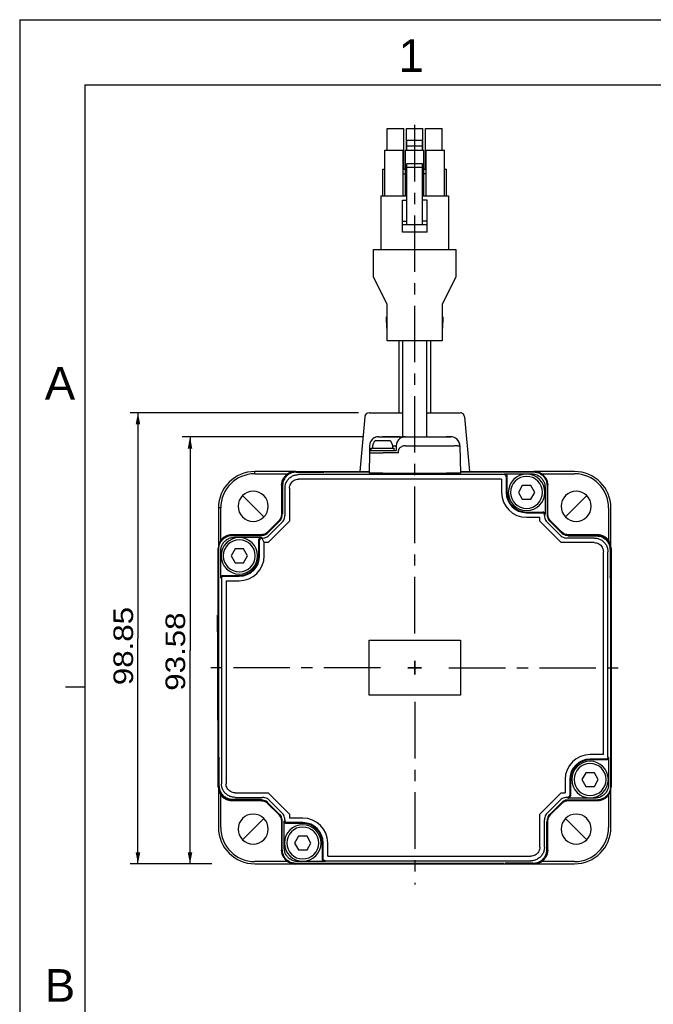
# Model space of a CAD drawing. Extents: x 0 to 420, y 0 to 297.
# Tile 2 of 8: x 0 to 97, y 146 to 297. Entities that reach past the tile are written whole.
import ezdxf
from ezdxf.enums import TextEntityAlignment as Align

# ---------------------------------------------------------------- set-up
doc = ezdxf.new("R2010")
doc.units = 0
doc.header["$LTSCALE"] = 23.1
doc.linetypes.add('CENTER', pattern=[0.6, 0.375, -0.075, 0.075, -0.075])
doc.layers.get('0').update_dxf_attribs({"linetype": 'CONTINUOUS'})
doc.layers.add('DEFAULT_1', color=7, linetype='CENTER')
doc.styles.add('TEXTSTYLE_0', font='txt', dxfattribs={"width": 0.8})
doc.styles.add('TEXTSTYLE_1', font='txt', dxfattribs={"width": 0.8})
doc.dimstyles.new('DIMSTYLE_2', dxfattribs={"dimtxt": 3, "dimasz": 0.18, "dimexe": 0.18, "dimexo": 0.0625, "dimgap": 0.09, "dimtad": 0, "dimtih": 1, "dimtoh": 1, "dimdec": 4, "dimlfac": 1.428571, "dimzin": 0, "dimtxsty": 'STANDARD', "dimcen": 0.09, "dimazin": 3, "dimtp": 1e-05, "dimtm": 1e-05, "dimtfac": 0, "dimtdec": 4, "dimtofl": 0, "dimtmove": 0, "dimatfit": 3, "dimtolj": 1, "dimtzin": 0})
doc.dimstyles.new('DIMSTYLE_3', dxfattribs={"dimtxt": 3, "dimasz": 0.18, "dimexe": 0.18, "dimexo": 0.0625, "dimgap": 0.09, "dimtad": 0, "dimtih": 1, "dimtoh": 1, "dimdec": 4, "dimlfac": 1.428571, "dimzin": 0, "dimtxsty": 'STANDARD', "dimcen": 0.09, "dimazin": 3, "dimtp": 0.01, "dimtm": 0.01, "dimtfac": 0, "dimtdec": 4, "dimtofl": 0, "dimtmove": 0, "dimatfit": 3, "dimtolj": 1, "dimtzin": 0})

# ---------------------------------------------------------------- blocks, each defined once
blk = doc.blocks.new('*D5')
at = {"color": 7, "linetype": 'CONTINUOUS'}
for p, q in [((51.93, 236.74), (16.92, 236.74)), ((18.12, 236.74), (18.12, 202.14)), ((18.12, 167.55), (18.12, 202.14)), ((29.43, 167.55), (16.92, 167.55))]:
    blk.add_line(p, q, dxfattribs=at)
for points in [[(18.47, 234.94), (18.12, 236.74), (17.77, 234.94)], [(17.77, 169.35), (18.12, 167.55), (18.47, 169.35)]]:
    blk.add_solid(points, dxfattribs=at)
at = {"color": 7, "linetype": 'CONTINUOUS', "style": 'TEXTSTYLE_1'}
blk.add_text('98.85', height=3, rotation=90, dxfattribs=at).set_placement((17.37, 194.96), (17.37, 206.96), align=Align.FIT)
blk = doc.blocks.new('*D6')
at = {"color": 7, "linetype": 'CONTINUOUS'}
for p, q in [((52.63, 233.05), (24.9, 233.05)), ((26.1, 233.05), (26.1, 200.3)), ((26.1, 167.55), (26.1, 200.3)), ((29.43, 167.55), (24.9, 167.55))]:
    blk.add_line(p, q, dxfattribs=at)
for points in [[(26.45, 231.25), (26.1, 233.05), (25.75, 231.25)], [(25.75, 169.35), (26.1, 167.55), (26.45, 169.35)]]:
    blk.add_solid(points, dxfattribs=at)
at = {"color": 7, "linetype": 'CONTINUOUS', "style": 'TEXTSTYLE_1'}
blk.add_text('93.58', height=3, rotation=90, dxfattribs=at).set_placement((25.35, 194.11), (25.35, 206.11), align=Align.FIT)

msp = doc.modelspace()

# ---------------------------------------------------------------- linework, layer by layer
at = {"color": 4, "linetype": 'CONTINUOUS'}
for q in [(420, 297), (0, 0)]:
    msp.add_line((0, 297), q, dxfattribs=at)
at = {"color": 3, "linetype": 'CONTINUOUS'}
for p, q in [((10, 287), (410, 287)), ((10, 287), (10, 10)), ((10, 194.666666), (7, 194.666666))]:
    msp.add_line(p, q, dxfattribs=at)
at = {"color": 7, "linetype": 'CONTINUOUS'}
for p, q in [((56.332147, 277.013524), (56.332147, 280.312031)), ((56.332147, 280.312031), (58.852147, 280.312031)), ((58.852147, 274.082031), (58.852147, 280.312031)), ((59.272147, 278.470366), (59.272147, 280.312031)), ((59.272147, 280.312031), (61.792147, 280.312031)), ((61.792147, 278.470366), (61.792147, 280.312031)), ((62.212147, 274.082031), (62.212147, 280.312031)), ((62.212147, 280.312031), (64.732147, 280.312031)), ((64.732147, 277.013524), (64.732147, 280.312031)), ((59.272147, 277.630366), (59.272147, 278.470366)), ((61.722147, 278.470366), (59.342147, 278.470366)), ((59.342147, 277.630366), (59.342147, 278.470366)), ((61.722147, 277.630366), (61.722147, 278.470366)), ((61.792147, 277.630366), (61.792147, 278.470366)), ((55.982147, 270.013524), (55.982147, 277.013524)), ((55.98221, 277.013524), (56.402147, 277.013524)), ((56.402147, 277.013524), (57.382147, 277.013524)), ((57.382147, 277.013524), (58.362147, 277.013524)), ((58.362147, 277.013524), (58.782084, 277.013524)), ((58.782147, 270.013524), (58.782147, 277.013524)), ((59.132147, 270.013524), (59.132147, 277.013524)), ((59.132147, 277.013524), (61.932147, 277.013524)), ((59.272147, 277.013524), (59.272147, 277.630366)), ((59.342147, 277.013524), (59.342147, 277.630366)), ((61.722147, 277.630366), (59.342147, 277.630366)), ((61.722147, 277.013524), (61.722147, 277.630366)), ((61.792147, 277.013524), (61.792147, 277.630366)), ((61.932147, 270.013524), (61.932147, 277.013524)), ((62.282147, 270.013524), (62.282147, 277.013524)), ((62.28221, 277.013524), (62.702147, 277.013524)), ((62.702147, 277.013524), (63.682147, 277.013524)), ((63.682147, 277.013524), (64.662147, 277.013524)), ((64.662147, 277.013524), (65.082084, 277.013524)), ((65.082147, 270.013524), (65.082147, 277.013524)), ((61.722147, 274.913524), (59.342147, 274.913524)), ((59.342147, 274.353524), (59.342147, 274.913524)), ((61.722147, 274.353524), (61.722147, 274.913524)), ((55.632147, 274.082031), (55.982147, 274.082031)), ((55.632147, 270.013524), (55.632147, 274.082031)), ((58.782147, 274.082031), (59.132147, 274.082031)), ((58.782147, 273.382031), (59.132147, 273.382031)), ((59.342147, 269.313524), (59.342147, 274.353524)), ((61.722147, 274.353524), (59.342147, 274.353524)), ((61.722147, 265.533524), (61.722147, 274.353524)), ((61.932147, 274.082031), (62.282147, 274.082031)), ((62.282147, 273.382031), (61.932147, 273.382031)), ((65.082147, 274.082031), (65.432147, 274.082031)), ((65.432147, 270.013524), (65.432147, 274.082031)), ((55.352147, 270.013524), (55.352147, 261.753524)), ((55.352147, 270.013524), (59.342147, 270.013524)), ((58.642147, 269.313524), (59.342147, 269.313524)), ((58.642147, 266.093524), (58.642147, 269.313524)), ((59.342147, 265.533524), (59.342147, 269.313524)), ((61.722147, 270.013524), (65.712147, 270.013524)), ((62.422147, 269.313524), (61.722147, 269.313524)), ((62.422147, 266.093524), (62.422147, 269.313524)), ((65.712147, 270.013524), (65.712147, 261.753524)), ((58.642147, 265.533524), (58.642147, 266.093524)), ((58.642147, 266.093524), (59.342147, 266.093524)), ((62.422147, 266.093524), (61.722147, 266.093524)), ((62.422147, 265.533524), (62.422147, 266.093524)), ((59.342147, 265.533524), (58.642147, 265.533524)), ((58.642147, 264.413524), (58.642147, 265.533524)), ((62.422147, 264.413524), (58.642147, 264.413524)), ((61.722147, 265.533524), (59.342147, 265.533524)), ((62.422147, 265.533524), (61.722147, 265.533524)), ((62.422147, 264.413524), (62.422147, 265.533524)), ((54.232147, 257.553524), (54.232147, 261.753524)), ((54.232147, 261.753524), (66.832147, 261.753524)), ((66.832147, 261.753524), (66.832147, 257.553524)), ((56.332147, 253.353524), (54.232147, 257.553524)), ((66.832147, 257.553524), (64.732147, 253.353524)), ((56.332147, 247.753524), (56.332147, 253.353524)), ((64.732147, 253.353524), (64.732147, 247.753524)), ((56.192147, 250.553524), (56.192147, 251.428524)), ((56.332147, 251.428524), (56.192147, 251.428524)), ((64.732147, 251.428524), (64.872147, 251.428524)), ((64.872147, 251.428524), (64.872147, 250.553524)), ((56.192147, 250.553524), (56.192147, 249.678524)), ((56.332147, 249.678524), (56.192147, 249.678524)), ((64.732147, 249.678524), (64.872147, 249.678524)), ((64.872147, 249.678524), (64.872147, 250.553524)), ((64.732147, 247.753524), (56.332147, 247.753524)), ((58.082147, 247.753524), (58.082147, 238.522031)), ((58.677147, 247.753524), (58.677147, 233.053524)), ((62.387147, 233.053524), (62.387147, 247.753524)), ((62.982147, 247.753524), (62.982147, 238.522031)), ((58.082147, 238.522031), (58.082147, 236.741611)), ((62.982147, 238.522031), (62.982147, 236.741611)), ((52.872389, 236.10262), (52.141333, 227.746611)), ((53.569725, 236.741611), (58.677147, 236.741611)), ((53.569725, 236.741611), (58.677147, 236.741611)), ((62.387147, 236.741611), (67.494568, 236.741611)), ((62.387147, 236.741611), (67.494568, 236.741611)), ((68.191904, 236.10262), (68.92296, 227.746611)), ((68.191904, 236.10262), (68.92296, 227.746611)), ((54.582147, 232.493524), (56.682147, 232.493524)), ((55.005671, 233.053524), (55.608456, 233.053524)), ((55.005671, 233.053524), (55.608456, 233.053524)), ((55.705565, 233.053524), (55.608456, 233.053524)), ((55.608456, 233.053524), (58.327147, 233.053524)), ((58.327147, 233.053524), (55.705565, 233.053524)), ((58.327147, 233.053524), (59.073805, 233.053524)), ((59.073805, 233.053524), (59.102872, 233.053524)), ((59.107923, 233.053524), (65.358729, 233.053524)), ((59.107923, 233.053524), (65.358729, 233.053524)), ((65.455837, 233.053524), (65.358729, 233.053524)), ((65.358729, 233.053524), (66.058622, 233.053524)), ((66.058622, 233.053524), (65.455837, 233.053524)), ((53.605884, 231.677958), (53.593239, 230.953524)), ((53.605884, 231.677958), (53.593239, 230.953524)), ((53.882147, 231.303524), (54.057147, 231.303524)), ((53.882147, 230.953524), (53.882147, 231.303524)), ((53.882147, 230.953524), (53.882147, 231.303524)), ((54.057147, 231.303524), (54.686025, 231.303524)), ((54.686025, 231.303524), (54.687147, 231.303524)), ((54.687147, 231.303524), (54.757147, 231.303524)), ((54.757147, 231.303524), (56.507147, 231.303524)), ((56.507147, 231.303524), (56.577147, 231.303524)), ((56.577147, 231.303524), (56.578268, 231.303524)), ((56.578268, 231.303524), (57.207147, 231.303524)), ((57.207147, 231.303524), (57.382147, 231.303524)), ((57.382147, 230.953524), (57.382147, 231.303524)), ((57.382147, 230.953524), (57.382147, 231.303524)), ((57.708136, 231.677958), (57.695491, 230.953524)), ((57.708136, 231.677958), (57.695491, 230.953524)), ((59.107923, 231.677958), (65.358729, 231.677958)), ((67.458409, 231.677958), (67.532147, 227.453524)), ((67.458409, 231.677958), (67.532147, 227.453524)), ((53.587237, 230.609633), (53.532147, 227.453524)), ((53.593239, 230.953524), (53.587237, 230.609633)), ((53.593239, 230.953524), (53.587237, 230.609633)), ((53.882147, 230.953524), (53.937183, 230.953524)), ((53.937183, 230.953524), (53.953034, 230.953524)), ((53.953034, 230.953524), (54.582194, 230.953524)), ((54.582194, 230.953524), (54.686025, 230.953524)), ((54.686025, 230.953524), (54.687147, 230.953524)), ((54.687147, 230.953524), (55.632147, 230.953524)), ((55.632147, 230.953524), (55.686917, 230.953524)), ((55.686917, 230.953524), (56.052315, 230.953524)), ((58.039435, 230.609633), (55.686917, 230.609633)), ((56.052315, 230.953524), (57.382147, 230.953524)), ((56.052315, 230.953524), (57.382147, 230.953524)), ((57.382147, 230.953524), (57.695543, 230.953524)), ((57.382147, 230.953524), (57.695543, 230.953524)), ((58.039435, 230.609633), (58.045438, 230.953524)), ((42.075924, 227.72212), (36.032147, 227.72212)), ((36.032147, 227.37212), (41.074517, 227.37212)), ((42.261827, 227.746611), (46.815618, 227.746611)), ((42.262147, 227.746611), (46.815618, 227.746611)), ((42.377967, 227.63047), (42.418224, 227.63047)), ((42.377967, 227.613448), (42.377967, 227.63047)), ((42.377967, 227.58491), (42.377967, 227.613448)), ((42.418224, 227.63047), (46.568024, 227.63047)), ((74.210798, 227.260099), (42.748338, 227.260099)), ((73.860851, 226.560206), (42.748338, 226.560206)), ((46.568024, 227.63047), (46.672053, 227.63047)), ((46.815618, 227.746611), (53.537263, 227.746611)), ((46.815618, 227.746611), (53.537263, 227.746611)), ((46.815618, 227.663524), (53.535812, 227.663524)), ((54.582264, 227.453524), (53.532147, 227.453524)), ((55.631827, 227.453524), (54.582264, 227.453524)), ((54.757147, 227.453524), (54.757147, 227.285774)), ((54.757147, 227.453524), (54.757147, 227.285774)), ((55.631827, 227.453524), (65.432467, 227.453524)), ((56.507147, 227.453524), (56.507147, 227.285774)), ((56.507147, 227.453524), (56.507147, 227.285774)), ((58.082147, 227.453524), (58.082147, 227.431964)), ((58.082147, 227.431964), (58.082147, 227.328248)), ((62.982147, 227.453524), (62.982147, 227.431964)), ((62.982147, 227.453524), (62.982147, 227.431964)), ((62.982147, 227.431964), (62.982147, 227.328248)), ((62.982147, 227.431964), (62.982147, 227.328248)), ((64.347147, 227.406871), (64.34734, 227.406606)), ((64.557147, 227.453524), (64.557147, 227.395741)), ((64.557147, 227.453524), (64.557147, 227.395741)), ((67.532147, 227.453524), (65.432467, 227.453524)), ((66.307147, 227.453524), (66.307147, 227.395741)), ((66.307147, 227.453524), (66.307147, 227.395741)), ((66.516953, 227.406606), (66.517147, 227.406871)), ((67.527031, 227.746611), (78.71938, 227.746611)), ((67.527031, 227.746611), (78.71938, 227.746611)), ((67.528481, 227.663524), (78.71938, 227.663524)), ((73.860851, 226.560206), (73.860851, 224.526611)), ((74.210798, 227.260099), (74.3222, 227.371501)), ((74.3222, 227.371501), (78.427357, 227.371501)), ((74.560745, 226.910152), (74.560745, 224.526611)), ((74.672147, 227.021554), (74.672147, 224.526611)), ((78.71938, 227.746611), (78.802147, 227.746611)), ((78.71938, 227.746611), (78.802467, 227.746611)), ((85.032147, 227.72212), (78.98837, 227.72212)), ((79.989777, 227.37212), (85.032147, 227.37212)), ((40.143819, 225.627323), (40.143819, 221.166828)), ((40.162147, 221.159237), (40.162147, 225.64693)), ((40.162147, 225.646611), (40.162147, 221.159325)), ((40.278287, 225.53079), (40.278287, 225.490533)), ((40.278287, 225.490533), (40.278287, 221.362683)), ((40.648658, 225.160419), (40.648658, 220.957717)), ((41.348551, 225.160419), (41.348551, 220.088001)), ((77.028364, 225.576611), (76.422147, 224.526611)), ((78.335929, 225.576611), (77.028364, 225.576611)), ((78.942147, 224.526611), (78.335929, 225.576611)), ((80.527037, 225.271821), (80.527037, 221.166664)), ((80.819061, 225.563844), (80.819061, 221.124821)), ((80.902147, 225.64693), (80.902147, 225.563844)), ((80.902147, 225.563844), (80.902147, 225.646611)), ((80.902147, 221.159325), (80.902147, 225.563844)), ((80.902147, 225.563844), (80.902147, 221.159237)), ((80.920474, 221.166828), (80.920474, 225.627323)), ((76.422147, 224.526611), (77.028364, 223.476611)), ((77.028364, 223.476611), (78.335929, 223.476611)), ((78.335929, 223.476611), (78.942147, 224.526611)), ((30.456637, 222.146611), (30.456637, 216.102834)), ((30.806637, 217.104241), (30.806637, 222.146611)), ((90.257656, 222.146611), (90.257656, 217.104241)), ((90.607656, 216.102834), (90.607656, 222.146611)), ((40.278287, 221.362683), (40.278287, 221.343828)), ((40.278287, 221.343828), (40.278287, 221.238542)), ((77.682147, 221.516611), (80.177091, 221.516611)), ((77.682147, 221.405209), (80.065689, 221.405209)), ((77.682147, 220.705315), (79.715742, 220.705315)), ((79.715742, 220.088001), (79.715742, 220.705315)), ((80.415635, 221.055262), (80.527037, 221.166664)), ((80.415635, 220.957717), (80.415635, 221.055262)), ((39.733831, 220.17703), (38.001727, 218.444926)), ((39.752159, 220.169438), (38.009319, 218.426599)), ((38.009382, 218.426661), (39.752096, 220.169376)), ((39.835245, 220.135023), (38.043734, 218.343512)), ((38.090756, 216.830206), (41.348551, 220.088001)), ((38.210839, 217.940087), (40.23867, 219.967919)), ((79.715742, 220.088001), (82.973537, 216.830206)), ((80.825623, 219.967919), (82.853455, 217.940087)), ((83.020559, 218.343512), (81.229049, 220.135023)), ((83.054974, 218.426599), (81.312135, 220.169438)), ((81.312197, 220.169376), (83.054912, 218.426661)), ((83.062566, 218.444926), (81.330463, 220.17703)), ((32.531827, 218.016611), (32.614913, 218.016611)), ((32.614913, 218.016611), (32.532147, 218.016611)), ((37.011929, 218.034938), (32.551434, 218.034938)), ((37.019432, 218.016611), (32.614913, 218.016611)), ((32.614913, 218.016611), (37.01952, 218.016611)), ((32.614913, 217.933524), (37.053936, 217.933524)), ((32.906936, 217.641501), (37.012093, 217.641501)), ((37.123495, 217.530099), (37.012093, 217.641501)), ((37.22104, 217.530099), (37.123495, 217.530099)), ((88.045955, 217.530099), (83.843253, 217.530099)), ((84.001078, 217.911122), (84.051987, 217.860213)), ((84.044773, 218.016611), (88.532467, 218.016611)), ((88.532147, 218.016611), (84.044861, 218.016611)), ((84.051987, 217.860213), (84.248219, 217.860213)), ((88.512859, 218.034938), (84.052365, 218.034938)), ((84.229364, 217.90047), (84.124078, 217.90047)), ((84.248219, 217.90047), (84.229364, 217.90047)), ((88.376069, 217.90047), (84.248219, 217.90047)), ((84.248219, 217.860213), (88.376069, 217.860213)), ((88.416326, 217.90047), (88.376069, 217.90047)), ((30.432147, 215.833844), (30.432147, 215.91693)), ((30.432147, 215.833844), (30.432147, 215.916611)), ((36.662147, 214.796611), (36.662147, 217.291554)), ((36.773549, 214.796611), (36.773549, 217.180152)), ((38.090756, 216.830206), (37.473442, 216.830206)), ((37.473442, 214.796611), (37.473442, 216.830206)), ((88.045955, 216.830206), (82.973537, 216.830206)), ((90.632147, 215.91693), (90.632147, 211.363139)), ((90.632147, 215.916611), (90.632147, 211.363139)), ((30.432147, 205.696611), (30.432147, 215.833844)), ((30.432147, 205.696611), (30.432147, 215.833844)), ((30.515233, 183.930082), (30.515233, 215.833844)), ((30.807256, 211.436664), (30.807256, 215.541821)), ((32.998364, 215.846611), (32.392147, 214.796611)), ((32.392147, 214.796611), (32.998364, 213.746611)), ((34.305929, 215.846611), (32.998364, 215.846611)), ((34.912147, 214.796611), (34.305929, 215.846611)), ((34.305929, 213.746611), (34.912147, 214.796611)), ((89.445742, 184.317906), (89.445742, 215.430419)), ((90.145635, 183.967959), (90.145635, 215.430419)), ((90.470446, 215.80079), (90.498985, 215.80079)), ((90.475749, 215.760533), (90.475749, 211.610733)), ((90.498985, 215.80079), (90.516007, 215.80079)), ((90.516007, 215.80079), (90.516007, 215.760533)), ((90.516007, 215.760533), (90.516007, 211.610733)), ((32.998364, 213.746611), (34.305929, 213.746611)), ((30.918658, 211.325262), (30.807256, 211.436664)), ((31.157203, 211.786611), (33.652147, 211.786611)), ((31.268605, 211.675209), (33.652147, 211.675209)), ((90.475749, 211.610733), (90.475749, 211.436451)), ((90.549061, 211.363139), (90.475749, 211.436451)), ((90.516007, 211.610733), (90.516007, 211.506704)), ((90.549061, 211.363139), (90.549061, 179.459377)), ((90.632147, 211.363139), (90.632147, 179.459377)), ((90.632147, 211.363139), (90.632147, 179.459377)), ((30.918658, 211.325262), (30.918658, 179.862802)), ((31.618551, 210.975315), (33.652147, 210.975315)), ((31.618551, 210.975315), (31.618551, 179.862802)), ((30.362147, 205.696611), (30.292147, 205.696611)), ((30.292147, 204.641297), (30.292147, 205.696611)), ((30.362147, 189.596611), (30.362147, 205.696611)), ((30.432147, 205.696611), (30.362147, 205.696611)), ((30.432147, 189.596611), (30.432147, 205.696611)), ((30.432147, 189.596611), (30.432147, 205.696611)), ((30.432147, 189.596611), (30.432147, 205.696611)), ((30.362147, 204.641297), (30.292147, 204.641297)), ((30.292147, 203.150496), (30.292147, 204.641297)), ((30.362147, 203.150496), (30.292147, 203.150496)), ((53.532147, 193.446611), (53.532147, 201.846611)), ((53.532147, 201.846611), (67.532147, 201.846611)), ((67.532147, 201.846611), (67.532147, 193.446611)), ((60.532147, 196.596611), (60.532147, 198.696611)), ((60.532147, 198.696611), (60.532147, 196.596611)), ((59.482147, 197.646611), (61.582147, 197.646611)), ((61.582147, 197.646611), (59.482147, 197.646611)), ((67.532147, 193.446611), (53.532147, 193.446611)), ((30.432147, 189.596611), (30.362147, 189.596611)), ((30.432147, 183.930082), (30.432147, 189.596611)), ((30.432147, 183.930082), (30.432147, 189.596611)), ((89.445742, 184.317906), (87.412147, 184.317906)), ((30.432147, 179.376611), (30.432147, 183.930082)), ((30.432147, 179.376291), (30.432147, 183.930082)), ((30.515233, 183.930082), (30.588544, 183.85677)), ((30.548287, 183.682488), (30.548287, 183.786517)), ((30.548287, 179.532688), (30.548287, 183.682488)), ((30.588544, 183.682488), (30.588544, 183.85677)), ((30.588544, 179.532688), (30.588544, 183.682488)), ((89.795689, 183.618013), (87.412147, 183.618013)), ((89.907091, 183.506611), (87.412147, 183.506611)), ((90.145635, 183.967959), (90.257037, 183.856557)), ((90.257037, 183.856557), (90.257037, 179.7514)), ((86.758364, 181.546611), (86.152147, 180.496611)), ((88.065929, 181.546611), (86.758364, 181.546611)), ((88.672147, 180.496611), (88.065929, 181.546611)), ((83.590851, 180.496611), (83.590851, 178.463015)), ((84.290745, 180.496611), (84.290745, 178.113069)), ((84.402147, 180.496611), (84.402147, 178.001667)), ((86.152147, 180.496611), (86.758364, 179.446611)), ((88.065929, 179.446611), (88.672147, 180.496611)), ((30.456637, 179.190387), (30.456637, 173.146611)), ((30.548287, 179.492431), (30.548287, 179.532688)), ((30.565309, 179.492431), (30.548287, 179.492431)), ((30.593847, 179.492431), (30.565309, 179.492431)), ((30.806637, 173.146611), (30.806637, 178.18898)), ((33.018338, 178.463015), (38.090756, 178.463015)), ((41.348551, 175.20522), (38.090756, 178.463015)), ((82.973537, 178.463015), (79.715742, 175.20522)), ((82.973537, 178.463015), (83.590851, 178.463015)), ((86.758364, 179.446611), (88.065929, 179.446611)), ((90.257656, 178.18898), (90.257656, 173.146611)), ((90.549061, 179.459377), (90.632147, 179.376291)), ((90.607656, 173.146611), (90.607656, 179.190387)), ((90.632147, 179.459377), (90.632147, 179.376611)), ((90.632147, 179.459377), (90.632147, 179.376291)), ((37.01952, 177.276611), (32.531827, 177.276611)), ((32.532147, 177.276611), (37.019432, 177.276611)), ((32.551434, 177.258283), (37.011929, 177.258283)), ((32.647967, 177.392751), (32.688224, 177.392751)), ((36.816075, 177.433008), (32.688224, 177.433008)), ((32.688224, 177.392751), (36.816026, 177.392751)), ((33.018338, 177.763122), (37.22104, 177.763122)), ((36.816026, 177.392751), (36.83493, 177.392751)), ((37.012307, 177.433008), (36.816075, 177.433008)), ((36.83493, 177.392751), (36.940215, 177.392751)), ((37.063215, 177.382099), (37.012307, 177.433008)), ((38.001727, 176.848295), (39.733831, 175.116191)), ((38.009319, 176.866622), (39.752159, 175.123783)), ((39.752096, 175.123845), (38.009382, 176.86656)), ((38.043734, 176.949709), (39.835245, 175.158198)), ((40.23867, 175.325302), (38.210839, 177.353134)), ((82.853455, 177.353134), (80.825623, 175.325302)), ((81.229049, 175.158198), (83.020559, 176.949709)), ((81.312135, 175.123783), (83.054974, 176.866622)), ((83.054912, 176.86656), (81.312197, 175.123845)), ((81.330463, 175.116191), (83.062566, 176.848295)), ((83.843253, 177.763122), (83.940798, 177.763122)), ((83.940798, 177.763122), (84.0522, 177.65172)), ((88.44938, 177.359697), (84.010358, 177.359697)), ((88.44938, 177.276611), (84.044773, 177.276611)), ((84.044861, 177.276611), (88.44938, 177.276611)), ((88.157357, 177.65172), (84.0522, 177.65172)), ((84.052365, 177.258283), (88.512859, 177.258283)), ((88.44938, 177.359697), (88.532467, 177.276611)), ((88.44938, 177.276611), (88.532147, 177.276611)), ((88.532467, 177.276611), (88.44938, 177.276611)), ((41.348551, 175.20522), (41.348551, 174.587906)), ((79.715742, 170.132802), (79.715742, 175.20522)), ((40.143819, 174.126393), (40.143819, 169.665898)), ((40.162147, 169.729377), (40.162147, 174.133984)), ((40.162147, 174.133896), (40.162147, 169.729377)), ((40.245233, 169.729377), (40.245233, 174.1684)), ((40.648658, 174.237959), (40.537256, 174.126557)), ((40.537256, 170.0214), (40.537256, 174.126557)), ((40.648658, 174.335504), (40.648658, 174.237959)), ((43.382147, 173.776611), (40.887203, 173.776611)), ((43.382147, 173.888013), (40.998605, 173.888013)), ((43.382147, 174.587906), (41.348551, 174.587906)), ((80.415635, 170.132802), (80.415635, 174.335504)), ((80.786007, 173.949393), (80.786007, 174.054679)), ((80.786007, 173.930538), (80.786007, 173.949393)), ((80.786007, 169.802688), (80.786007, 173.930538)), ((80.902147, 174.133984), (80.902147, 169.646291)), ((80.902147, 169.646611), (80.902147, 174.133896)), ((80.920474, 169.665898), (80.920474, 174.126393)), ((42.728364, 171.816611), (42.122147, 170.766611)), ((42.122147, 170.766611), (42.728364, 169.716611)), ((44.035929, 171.816611), (42.728364, 171.816611)), ((44.642147, 170.766611), (44.035929, 171.816611)), ((44.035929, 169.716611), (44.642147, 170.766611)), ((46.392147, 168.271667), (46.392147, 170.766611)), ((46.503549, 168.383069), (46.503549, 170.766611)), ((47.203442, 168.733015), (47.203442, 170.766611)), ((40.162147, 169.729377), (40.162147, 169.646611)), ((40.162147, 169.646291), (40.162147, 169.729377)), ((42.728364, 169.716611), (44.035929, 169.716611)), ((80.786007, 169.762431), (80.786007, 169.802688)), ((41.074517, 167.921101), (36.032147, 167.921101)), ((74.248675, 167.629697), (42.344913, 167.629697)), ((46.742093, 167.92172), (42.636936, 167.92172)), ((46.853495, 168.033122), (46.742093, 167.92172)), ((46.853495, 168.033122), (78.315955, 168.033122)), ((47.203442, 168.733015), (78.315955, 168.733015)), ((74.496269, 167.662751), (74.39224, 167.662751)), ((78.646069, 167.662751), (74.496269, 167.662751)), ((78.686326, 167.662751), (78.646069, 167.662751)), ((78.686326, 167.708311), (78.686326, 167.679773)), ((78.686326, 167.679773), (78.686326, 167.662751)), ((85.032147, 167.921101), (79.989777, 167.921101)), ((36.032147, 167.571101), (42.075924, 167.571101)), ((42.344913, 167.546611), (42.261827, 167.546611)), ((42.344913, 167.546611), (42.262147, 167.546611)), ((74.248675, 167.546611), (42.344913, 167.546611)), ((74.248675, 167.546611), (42.344913, 167.546611)), ((78.802147, 167.546611), (74.248675, 167.546611)), ((78.802467, 167.546611), (74.248675, 167.546611)), ((78.98837, 167.571101), (85.032147, 167.571101))]:
    msp.add_line(p, q, dxfattribs=at)
at = {"color": 7, "linetype": 'CENTER'}
for p, q in [((37.416826, 220.761931), (34.149993, 224.028765)), ((86.914301, 224.028765), (83.647467, 220.761931)), ((37.416826, 174.53129), (34.149993, 171.264457)), ((86.914301, 171.264457), (83.647467, 174.53129))]:
    msp.add_line(p, q, dxfattribs=at)
at = {"color": 7, "linetype": 'CONTINUOUS'}
for points in [[(36.032147, 227.37212), (36.032147, 227.507469), (36.032147, 227.621758), (36.032147, 227.697203), (36.032147, 227.72212)], [(30.806637, 222.146611), (30.671288, 222.146611), (30.556999, 222.146611), (30.481554, 222.146611), (30.456637, 222.146611)]]:
    msp.add_lwpolyline(points, dxfattribs=at)
for centre, radius, start, end in [((53.569725, 236.041611), 0.7, 90, 175), ((53.569725, 236.041611), 0.7, 160.8249466, 175), ((53.569725, 236.041611), 0.7, 160.8249466, 175), ((53.569725, 236.041611), 0.7, 156.04016939, 160.8249466), ((53.569725, 236.041611), 0.7, 146.65020955, 156.04016939), ((53.569725, 236.041611), 0.7, 146.65020955, 156.04016939), ((53.569725, 236.041611), 0.7, 140.98413984, 146.65020955), ((53.569725, 236.041611), 0.7, 140.98413984, 146.65020955), ((53.569725, 236.041611), 0.7, 132.47528837, 140.98413984), ((53.569725, 236.041611), 0.7, 132.47528837, 140.98413984), ((53.569725, 236.041611), 0.7, 126.05814674, 132.47528837), ((53.569725, 236.041611), 0.7, 126.05814674, 132.47528837), ((53.569725, 236.041611), 0.7, 118.30348153, 126.05814674), ((67.494568, 236.041611), 0.7, 5, 90), ((67.494568, 236.041611), 0.7, 5, 90), ((67.494568, 236.041611), 0.7, 68.2366583, 75.87472528), ((67.494568, 236.041611), 0.7, 47.52926945, 53.95957814), ((55.005671, 231.653524), 1.4, 90, 179), ((55.005671, 231.653524), 1.4, 90, 167.87215876), ((55.453949, 231.398097), 1.4, 128.51472628, 183.87338668), ((55.453949, 231.398097), 1.4, 128.51472628, 183.87338668), ((55.810345, 231.398097), 1.4, 356.12661332, 51.48527372), ((55.810345, 231.398097), 1.4, 356.12661332, 51.48527372), ((59.107923, 231.653524), 1.4, 90, 179), ((59.107923, 231.653524), 1.4, 134.48872147, 140.80345486), ((59.107923, 231.653524), 1.4, 123.33093479, 129.52407798), ((59.107923, 231.653524), 1.4, 90, 101.10783333), ((66.058622, 231.653524), 1.4, 78.89198096, 90), ((66.058622, 231.653524), 1.4, 1, 90), ((66.058622, 231.653524), 1.4, 1, 78.89198096), ((59.107923, 231.653524), 1.4, 164.18935832, 167.87215876), ((59.107923, 231.653524), 1.4, 156.74425626, 164.18935832), ((59.107923, 231.653524), 1.4, 152.2873395, 156.74425626), ((53.937186, 230.603524), 0.35, 98.93740891, 179.00000621), ((53.937186, 230.603524), 0.35, 90.00035593, 98.93740891), ((36.032147, 222.146611), 5.57551, 90, 180), ((36.032147, 222.146611), 5.22551, 90, 180), ((42.262147, 225.646611), 2.1, 90, 180), ((77.682147, 224.526611), 2.8, 0, 180), ((77.682147, 224.526611), 2.45, 0, 180), ((78.802147, 225.646611), 2.1, 0, 90), ((85.032147, 222.146611), 5.57551, 0, 90), ((85.032147, 222.146611), 5.22551, 0, 90), ((35.783409, 222.395348), 2.31, 90, 270), ((35.783409, 222.395348), 2.31, 270, 90), ((77.682147, 224.526611), 3.821295, 180, 270), ((77.682147, 224.526611), 3.121402, 180, 270), ((77.682147, 224.526611), 3.01, 180, 270), ((77.682147, 224.526611), 2.8, 180, 360), ((77.682147, 224.526611), 2.45, 180, 360), ((85.280884, 222.395348), 2.31, 90, 270), ((85.280884, 222.395348), 2.31, 270, 90), ((38.762147, 221.159325), 1.4, 315.97826802, 357.9724913), ((38.762147, 221.159325), 1.4, 357.9724913, 360), ((82.302147, 221.159325), 1.4, 180, 180.97826802), ((82.302147, 221.159325), 1.4, 180.97826802, 224.02173198), ((38.762147, 221.159325), 1.4, 315, 315.97826802), ((82.302147, 221.159325), 1.4, 224.02173198, 225), ((32.532147, 215.916611), 2.1, 90, 180), ((33.652147, 214.796611), 2.8, 0, 180), ((37.019432, 219.416611), 1.4, 270, 270.97826802), ((37.019432, 219.416611), 1.4, 270.97826802, 314.02173198), ((37.019432, 219.416611), 1.4, 314.02173198, 315), ((84.044861, 219.416611), 1.4, 225, 225.97826802), ((84.044861, 219.416611), 1.4, 225.97826802, 267.9724913), ((84.044861, 219.416611), 1.4, 267.9724913, 270), ((88.532147, 215.916611), 2.1, 0, 90), ((33.652147, 214.796611), 2.45, 0, 180), ((33.652147, 214.796611), 2.8, 180, 360), ((33.652147, 214.796611), 2.45, 180, 360), ((33.652147, 214.796611), 3.01, 270, 360), ((33.652147, 214.796611), 3.821295, 270, 360), ((33.652147, 214.796611), 3.121402, 270, 360), ((87.412147, 180.496611), 3.821295, 90, 180), ((87.412147, 180.496611), 3.121402, 90, 180), ((87.412147, 180.496611), 3.01, 90, 180), ((87.412147, 180.496611), 2.8, 0, 180), ((87.412147, 180.496611), 2.45, 0, 180), ((87.412147, 180.496611), 2.8, 180, 360), ((87.412147, 180.496611), 2.45, 180, 360), ((32.532147, 179.376611), 2.1, 180, 270), ((88.532147, 179.376611), 2.1, 270, 360), ((37.019432, 175.876611), 1.4, 87.9724913, 90), ((37.019432, 175.876611), 1.4, 45.97826802, 87.9724913), ((37.019432, 175.876611), 1.4, 45, 45.97826802), ((84.044861, 175.876611), 1.4, 134.02173198, 135), ((84.044861, 175.876611), 1.4, 90.97826802, 134.02173198), ((84.044861, 175.876611), 1.4, 90, 90.97826802), ((35.783409, 172.897873), 2.31, 90, 270), ((35.783409, 172.897873), 2.31, 270, 90), ((38.762147, 174.133896), 1.4, 44.02173198, 45), ((82.302147, 174.133896), 1.4, 135, 135.97826802), ((85.280884, 172.897873), 2.31, 90, 270), ((85.280884, 172.897873), 2.31, 270, 90), ((38.762147, 174.133896), 1.4, 0.97826802, 44.02173198), ((38.762147, 174.133896), 1.4, 0, 0.97826802), ((43.382147, 170.766611), 3.821295, 0, 90), ((43.382147, 170.766611), 3.121402, 0, 90), ((43.382147, 170.766611), 3.01, 0, 90), ((82.302147, 174.133896), 1.4, 177.9724913, 180), ((82.302147, 174.133896), 1.4, 135.97826802, 177.9724913), ((36.032147, 173.146611), 5.57551, 180, 270), ((36.032147, 173.146611), 5.22551, 180, 270), ((43.382147, 170.766611), 2.8, 0, 180), ((43.382147, 170.766611), 2.45, 0, 180), ((85.032147, 173.146611), 5.57551, 270, 360), ((85.032147, 173.146611), 5.22551, 270, 360), ((43.382147, 170.766611), 2.8, 180, 360), ((43.382147, 170.766611), 2.45, 180, 360), ((42.262147, 169.646611), 2.1, 180, 270), ((78.802147, 169.646611), 2.1, 270, 360)]:
    msp.add_arc(centre, radius, start, end, dxfattribs=at)
for points in [[(57.17625, 231.687978), (57.195363, 231.687985), (57.375558, 231.68728), (57.52024, 231.685872), (57.625061, 231.683796), (57.687682, 231.681124), (57.708136, 231.677958)], [(59.107923, 231.677958), (58.938266, 231.660699), (58.760303, 231.619661), (58.583451, 231.556263), (58.417126, 231.471923), (58.270746, 231.368061), (58.207978, 231.309252), (58.153727, 231.246094), (58.10917, 231.178765), (58.075485, 231.107443), (58.053849, 231.032303), (58.045438, 230.953524)], [(65.358729, 231.677958), (65.723341, 231.681828), (66.076783, 231.684838), (66.40847, 231.686896), (66.708242, 231.687942), (66.967038, 231.687942), (67.176964, 231.686896), (67.331673, 231.684838), (67.426437, 231.681828), (67.458409, 231.677958)], [(53.587237, 230.609633), (53.61905, 230.610599), (53.713651, 230.611352), (53.868364, 230.611867), (54.078409, 230.612129), (54.33738, 230.612129), (54.637436, 230.611867), (54.969436, 230.611351), (55.32288, 230.610599), (55.686917, 230.609633)], [(40.143931, 225.648889), (40.20669, 226.137389), (40.390882, 226.615722), (40.4298, 226.685475)], [(42.261827, 227.746611), (41.717929, 227.674959), (41.212257, 227.465512), (40.77709, 227.131667), (40.443245, 226.6965), (40.233798, 226.190829), (40.162147, 225.64693)], [(42.377967, 227.63047), (41.834698, 227.558969), (41.328283, 227.349269), (40.893257, 227.015501), (40.559488, 226.580474), (40.349788, 226.074059), (40.278287, 225.53079)], [(40.648658, 225.160419), (40.720198, 225.703672), (40.929918, 226.210056), (41.26369, 226.645068), (41.698702, 226.978839), (42.205086, 227.18856), (42.748338, 227.260099)], [(41.348551, 225.160419), (41.395379, 225.519489), (41.535202, 225.858834), (41.758514, 226.150243), (42.049923, 226.373555), (42.389268, 226.513379), (42.748338, 226.560206)], [(64.557146, 227.418133), (64.55327, 227.41804), (64.464355, 227.415487), (64.399442, 227.412744), (64.37044, 227.410851), (64.352959, 227.408894), (64.348538, 227.407886), (64.347147, 227.406871)], [(64.347275, 227.406561), (64.348897, 227.405861), (64.353652, 227.404863), (64.371671, 227.402921), (64.401068, 227.401039), (64.466387, 227.398312), (64.55549, 227.395776), (64.66609, 227.393522), (64.795408, 227.391601), (64.9404, 227.390055), (65.097447, 227.38892), (65.432147, 227.387997), (65.766847, 227.38892), (65.923894, 227.390055), (66.068886, 227.391601), (66.198204, 227.393522), (66.308803, 227.395776), (66.397906, 227.398312), (66.463226, 227.401039), (66.492622, 227.402921), (66.510641, 227.404863), (66.515396, 227.405861), (66.517018, 227.406561)], [(66.517147, 227.406871), (66.515755, 227.407886), (66.511335, 227.408894), (66.493854, 227.410851), (66.464851, 227.412744), (66.399938, 227.415487), (66.311024, 227.41804), (66.307147, 227.418133)], [(74.560745, 226.910152), (74.534076, 227.044047), (74.45821, 227.157564), (74.344692, 227.23343), (74.210798, 227.260099)], [(74.3222, 227.371501), (74.456132, 227.344863), (74.569656, 227.269011), (74.645508, 227.155487), (74.672147, 227.021554)], [(78.427357, 227.371501), (78.971255, 227.299849), (79.476927, 227.090403), (79.912094, 226.756558), (80.245939, 226.321391), (80.455386, 225.815719), (80.527037, 225.271821)], [(78.71938, 227.663524), (79.263279, 227.591873), (79.76895, 227.382426), (80.204117, 227.048581), (80.537962, 226.613414), (80.747409, 226.107743), (80.819061, 225.563844)], [(80.902147, 225.64693), (80.830495, 226.190829), (80.621048, 226.6965), (80.287203, 227.131667), (79.852036, 227.465512), (79.346365, 227.674959), (78.802467, 227.746611)], [(80.634494, 226.685475), (80.673411, 226.615722), (80.857603, 226.137389), (80.920363, 225.648889)], [(40.143819, 225.627323), (40.143931, 225.648889)], [(80.920363, 225.648889), (80.920474, 225.627323)], [(40.142793, 221.113486), (40.096131, 220.804565), (39.956269, 220.466909), (39.753595, 220.197201)], [(40.161308, 221.111024), (40.114459, 220.796974), (39.974597, 220.459317), (39.768374, 220.185927)], [(39.835245, 220.135023), (40.053567, 220.417821), (40.193207, 220.746738), (40.245003, 221.099475)], [(40.143819, 221.166828), (40.142793, 221.113486)], [(40.162147, 221.159237), (40.161308, 221.111024)], [(40.23867, 219.967919), (40.461093, 220.257838), (40.600931, 220.595437), (40.648658, 220.957717)], [(80.065689, 221.405209), (80.199583, 221.37854), (80.313101, 221.302674), (80.388967, 221.189156), (80.415635, 221.055262)], [(80.527037, 221.166664), (80.500399, 221.300596), (80.424547, 221.41412), (80.311023, 221.489972), (80.177091, 221.516611)], [(80.415635, 220.957717), (80.463362, 220.595437), (80.603201, 220.257838), (80.825623, 219.967919)], [(80.819061, 221.124821), (80.866748, 220.762558), (81.00661, 220.424902), (81.229049, 220.135023)], [(80.90234, 221.136111), (80.902147, 221.159237)], [(81.295919, 220.185927), (81.089696, 220.459317), (80.949835, 220.796974), (80.90234, 221.136111)], [(80.920762, 221.13859), (80.920474, 221.166828)], [(81.310698, 220.197201), (81.108024, 220.466909), (80.968162, 220.804565), (80.920762, 221.13859)], [(39.753595, 220.197201), (39.733831, 220.17703)], [(39.768374, 220.185927), (39.752159, 220.169438)], [(81.312135, 220.169438), (81.295919, 220.185927)], [(81.330463, 220.17703), (81.310698, 220.197201)], [(32.531827, 218.016611), (31.987929, 217.944959), (31.482257, 217.735512), (31.04709, 217.401667), (30.713245, 216.9665), (30.503798, 216.460829), (30.432147, 215.91693)], [(30.515233, 215.833844), (30.586885, 216.377743), (30.796331, 216.883414), (31.130176, 217.318581), (31.565343, 217.652426), (32.071015, 217.861873), (32.614913, 217.933524)], [(30.807256, 215.541821), (30.878908, 216.085719), (31.088354, 216.591391), (31.422199, 217.026558), (31.857366, 217.360403), (32.363038, 217.569849), (32.906936, 217.641501)], [(31.493282, 217.748958), (31.563036, 217.787875), (32.041368, 217.972067), (32.529869, 218.034827)], [(32.529869, 218.034827), (32.551434, 218.034938)], [(37.012093, 217.641501), (36.878161, 217.614863), (36.764637, 217.539011), (36.688785, 217.425487), (36.662147, 217.291554)], [(36.773549, 217.180152), (36.800217, 217.314047), (36.876083, 217.427564), (36.989601, 217.50343), (37.123495, 217.530099)], [(37.040167, 218.035226), (37.011929, 218.034938)], [(37.042646, 218.016804), (37.01952, 218.016611)], [(37.981556, 218.425162), (37.711848, 218.222488), (37.374192, 218.082626), (37.040167, 218.035226)], [(37.99283, 218.410383), (37.71944, 218.20416), (37.381784, 218.064298), (37.042646, 218.016804)], [(37.053936, 217.933524), (37.416199, 217.981212), (37.753855, 218.121074), (38.043734, 218.343512)], [(37.473442, 216.830206), (37.35959, 217.057933), (37.260327, 217.25648), (37.185557, 217.405966), (37.139763, 217.49759), (37.123495, 217.530099)], [(37.22104, 217.530099), (37.58332, 217.577826), (37.92092, 217.717664), (38.210839, 217.940087)], [(38.001727, 218.444926), (37.981556, 218.425162)], [(38.009319, 218.426599), (37.99283, 218.410383)], [(82.853455, 217.940087), (83.143374, 217.717664), (83.480973, 217.577826), (83.843253, 217.530099)], [(83.020559, 218.343512), (83.303357, 218.12519), (83.632274, 217.98555), (83.985011, 217.933754)], [(83.071463, 218.410383), (83.054974, 218.426599)], [(83.082737, 218.425162), (83.062566, 218.444926)], [(83.99656, 218.017449), (83.68251, 218.064298), (83.344853, 218.20416), (83.071463, 218.410383)], [(83.999022, 218.035965), (83.690101, 218.082626), (83.352445, 218.222488), (83.082737, 218.425162)], [(83.990366, 217.92616), (83.985011, 217.933754)], [(84.001078, 217.911122), (83.995722, 217.918615), (83.990366, 217.92616)], [(84.044773, 218.016611), (83.99656, 218.017449)], [(84.052365, 218.034938), (83.999022, 218.035965)], [(88.045955, 217.530099), (88.589208, 217.45856), (89.095592, 217.248839), (89.530604, 216.915067), (89.864375, 216.480055), (90.074096, 215.973671), (90.145635, 215.430419)], [(88.376069, 217.860213), (88.919967, 217.788561), (89.425639, 217.579115), (89.860806, 217.24527), (90.194651, 216.810103), (90.404098, 216.304431), (90.475749, 215.760533)], [(90.516007, 215.80079), (90.444505, 216.34406), (90.234806, 216.850474), (89.901037, 217.285501), (89.46601, 217.619269), (88.959596, 217.828969), (88.416326, 217.90047)], [(88.512859, 218.034938), (88.534425, 218.034827)], [(90.632147, 215.91693), (90.560495, 216.460829), (90.351048, 216.9665), (90.017203, 217.401667), (89.582036, 217.735512), (89.076365, 217.944959), (88.532467, 218.016611)], [(88.534425, 218.034827), (89.022925, 217.972067), (89.501258, 217.787875), (89.571012, 217.748958)], [(88.045955, 216.830206), (88.405026, 216.783379), (88.74437, 216.643555), (89.03578, 216.420244), (89.259091, 216.128835), (89.398915, 215.78949), (89.445742, 215.430419)], [(30.807256, 211.436664), (30.833894, 211.570596), (30.909747, 211.68412), (31.02327, 211.759972), (31.157203, 211.786611)], [(30.918658, 211.325262), (30.945327, 211.459156), (31.021193, 211.572674), (31.134711, 211.64854), (31.268605, 211.675209)], [(90.522406, 211.497126), (90.480872, 211.570723)], [(90.549061, 211.363139), (90.522406, 211.497126)], [(30.515233, 183.930082), (30.541887, 183.796095)], [(30.541887, 183.796095), (30.583421, 183.722499)], [(90.145635, 183.967959), (90.118967, 183.834065), (90.043101, 183.720547), (89.929583, 183.644681), (89.795689, 183.618013)], [(90.257037, 183.856557), (90.230399, 183.722625), (90.154547, 183.609101), (90.041023, 183.533249), (89.907091, 183.506611)], [(33.018338, 177.763122), (32.475085, 177.834661), (31.968701, 178.044382), (31.533689, 178.378154), (31.199918, 178.813166), (30.990197, 179.31955), (30.918658, 179.862802)], [(33.018338, 178.463015), (32.659268, 178.509842), (32.319923, 178.649666), (32.028514, 178.872977), (31.805202, 179.164386), (31.665379, 179.503731), (31.618551, 179.862802)], [(90.257037, 179.7514), (90.185386, 179.207502), (89.975939, 178.70183), (89.642094, 178.266663), (89.206927, 177.932818), (88.701255, 177.723372), (88.157357, 177.65172)], [(30.432147, 179.376291), (30.503798, 178.832392), (30.713245, 178.326721), (31.04709, 177.891554), (31.482257, 177.557709), (31.987929, 177.348262), (32.531827, 177.276611)], [(30.548287, 179.492431), (30.619788, 178.949161), (30.829488, 178.442747), (31.163257, 178.00772), (31.598283, 177.673952), (32.104698, 177.464252), (32.647967, 177.392751)], [(32.688224, 177.433008), (32.144326, 177.50466), (31.638654, 177.714106), (31.203487, 178.047951), (30.869642, 178.483118), (30.660196, 178.98879), (30.588544, 179.532688)], [(90.549061, 179.459377), (90.477409, 178.915478), (90.267962, 178.409807), (89.934117, 177.97464), (89.49895, 177.640795), (88.993279, 177.431348), (88.44938, 177.359697)], [(88.532467, 177.276611), (89.076365, 177.348262), (89.582036, 177.557709), (90.017203, 177.891554), (90.351048, 178.326721), (90.560495, 178.832392), (90.632147, 179.376291)], [(32.529869, 177.258394), (32.041368, 177.321154), (31.563036, 177.505346), (31.493282, 177.544263)], [(32.551434, 177.258283), (32.529869, 177.258394)], [(37.011929, 177.258283), (37.065271, 177.257256)], [(37.01952, 177.276611), (37.067734, 177.275772)], [(37.063215, 177.382099), (37.068571, 177.374606), (37.073927, 177.367061)], [(37.065271, 177.257256), (37.374192, 177.210595), (37.711848, 177.070733), (37.981556, 176.868059)], [(37.067734, 177.275772), (37.381784, 177.228923), (37.71944, 177.089061), (37.99283, 176.882838)], [(37.073927, 177.367061), (37.079282, 177.359467)], [(38.043734, 176.949709), (37.760936, 177.168031), (37.43202, 177.307671), (37.079282, 177.359467)], [(38.210839, 177.353134), (37.92092, 177.575557), (37.58332, 177.715395), (37.22104, 177.763122)], [(37.981556, 176.868059), (38.001727, 176.848295)], [(37.99283, 176.882838), (38.009319, 176.866622)], [(83.843253, 177.763122), (83.480973, 177.715395), (83.143374, 177.575557), (82.853455, 177.353134)], [(84.010358, 177.359697), (83.648094, 177.312009), (83.310438, 177.172147), (83.020559, 176.949709)], [(83.054974, 176.866622), (83.071463, 176.882838)], [(83.062566, 176.848295), (83.082737, 176.868059)], [(83.071463, 176.882838), (83.344853, 177.089061), (83.68251, 177.228923), (84.021647, 177.276417)], [(83.082737, 176.868059), (83.352445, 177.070733), (83.690101, 177.210595), (84.024126, 177.257995)], [(84.290745, 178.113069), (84.264076, 177.979174), (84.18821, 177.865657), (84.074692, 177.789791), (83.940798, 177.763122)], [(84.021647, 177.276417), (84.044773, 177.276611)], [(84.024126, 177.257995), (84.052365, 177.258283)], [(84.0522, 177.65172), (84.186132, 177.678358), (84.299656, 177.75421), (84.375508, 177.867734), (84.402147, 178.001667)], [(88.534425, 177.258394), (88.512859, 177.258283)], [(89.571012, 177.544263), (89.501258, 177.505346), (89.022925, 177.321154), (88.534425, 177.258394)], [(39.752159, 175.123783), (39.768374, 175.107294)], [(40.245233, 174.1684), (40.197545, 174.530663), (40.057683, 174.868319), (39.835245, 175.158198)], [(40.648658, 174.335504), (40.600931, 174.697784), (40.461093, 175.035384), (40.23867, 175.325302)], [(80.825623, 175.325302), (80.603201, 175.035384), (80.463362, 174.697784), (80.415635, 174.335504)], [(81.229049, 175.158198), (81.010726, 174.8754), (80.871087, 174.546483), (80.81929, 174.193746)], [(81.295919, 175.107294), (81.312135, 175.123783)], [(39.733831, 175.116191), (39.753595, 175.09602)], [(39.753595, 175.09602), (39.956269, 174.826312), (40.096131, 174.488656), (40.143531, 174.154631)], [(39.768374, 175.107294), (39.974597, 174.833904), (40.114459, 174.496247), (40.161954, 174.15711)], [(40.143531, 174.154631), (40.143819, 174.126393)], [(40.161954, 174.15711), (40.162147, 174.133984)], [(40.537256, 174.126557), (40.563894, 173.992625), (40.639747, 173.879101), (40.75327, 173.803249), (40.887203, 173.776611)], [(40.998605, 173.888013), (40.864711, 173.914681), (40.751193, 173.990547), (40.675327, 174.104065), (40.648658, 174.237959)], [(80.902147, 174.133984), (80.902985, 174.182197)], [(80.902985, 174.182197), (80.949835, 174.496247), (81.089696, 174.833904), (81.295919, 175.107294)], [(80.920474, 174.126393), (80.921501, 174.179735)], [(80.921501, 174.179735), (80.968162, 174.488656), (81.108024, 174.826312), (81.310698, 175.09602)], [(81.310698, 175.09602), (81.330463, 175.116191)], [(40.143931, 169.644332), (40.143819, 169.665898)], [(40.4298, 168.607746), (40.390882, 168.677499), (40.20669, 169.155832), (40.143931, 169.644332)], [(40.162147, 169.646291), (40.233798, 169.102392), (40.443245, 168.596721), (40.77709, 168.161554), (41.212257, 167.827709), (41.717929, 167.618262), (42.261827, 167.546611)], [(42.344913, 167.629697), (41.801015, 167.701348), (41.295343, 167.910795), (40.860176, 168.24464), (40.526331, 168.679807), (40.316885, 169.185478), (40.245233, 169.729377)], [(42.636936, 167.92172), (42.093038, 167.993372), (41.587366, 168.202818), (41.152199, 168.536663), (40.818354, 168.97183), (40.608908, 169.477502), (40.537256, 170.0214)], [(80.415635, 170.132802), (80.344096, 169.589549), (80.134375, 169.083165), (79.800603, 168.648153), (79.365592, 168.314382), (78.859207, 168.104661), (78.315955, 168.033122)], [(79.715742, 170.132802), (79.668915, 169.773732), (79.529091, 169.434387), (79.30578, 169.142978), (79.014371, 168.919666), (78.675026, 168.779842), (78.315955, 168.733015)], [(78.686326, 167.662751), (79.229596, 167.734252), (79.73601, 167.943952), (80.171037, 168.277721), (80.504806, 168.712747), (80.714505, 169.219162), (80.786007, 169.762431)], [(78.802467, 167.546611), (79.346365, 167.618262), (79.852036, 167.827709), (80.287203, 168.161554), (80.621048, 168.596721), (80.830495, 169.102392), (80.902147, 169.646291)], [(80.920363, 169.644332), (80.857603, 169.155832), (80.673411, 168.677499), (80.634494, 168.607746)], [(80.920474, 169.665898), (80.920363, 169.644332)], [(46.742093, 167.92172), (46.608161, 167.948358), (46.494637, 168.02421), (46.418785, 168.137734), (46.392147, 168.271667)], [(46.853495, 168.033122), (46.719601, 168.059791), (46.606083, 168.135657), (46.530217, 168.249174), (46.503549, 168.383069)]]:
    msp.add_spline(points, degree=3, dxfattribs=at)
at = {"layer": 'DEFAULT_1', "color": 7, "linetype": 'CENTER'}
for p, q in [((60.532147, 202.896611), (60.532147, 282.127399)), ((55.282147, 197.646611), (27.861419, 197.646611)), ((65.782147, 197.646611), (91.72483, 197.646611)), ((60.532147, 192.396611), (60.532147, 164.379234))]:
    msp.add_line(p, q, dxfattribs=at)

# ---------------------------------------------------------------- texts
at = {"color": 1, "linetype": 'CONTINUOUS', "style": 'TEXTSTYLE_0'}
for s, p, p2 in [('1', (58.063605, 288.99537), (61.948363, 288.99537)), ('A', (3.851624, 238.762009), (8.498464, 238.762009)), ('B', (3.851624, 146.428676), (8.498464, 146.428676))]:
    msp.add_text(s, height=5, dxfattribs=at).set_placement(p, p2, align=Align.FIT)

# ---------------------------------------------------------------- dimensions: what is measured, and where the dimension line sits
at = {"color": 7, "linetype": 'CONTINUOUS'}
for base, p2, dimstyle, picture, middle in [((18.117139, 236.741611), (51.928294, 236.741611), 'DIMSTYLE_2', '*D5', (15.867139, 200.963005)), ((26.100112, 233.053524), (52.629895, 233.053524), 'DIMSTYLE_3', '*D6', (23.850112, 200.111689))]:
    dim = msp.add_linear_dim(base=base, p1=(29.432147, 167.546611), p2=p2, angle=90, dimstyle=dimstyle, dxfattribs=at)
    dim.commit()
    dim.dimension.update_dxf_attribs({"geometry": picture, "text_midpoint": middle})

doc.saveas('drawing.dxf')
